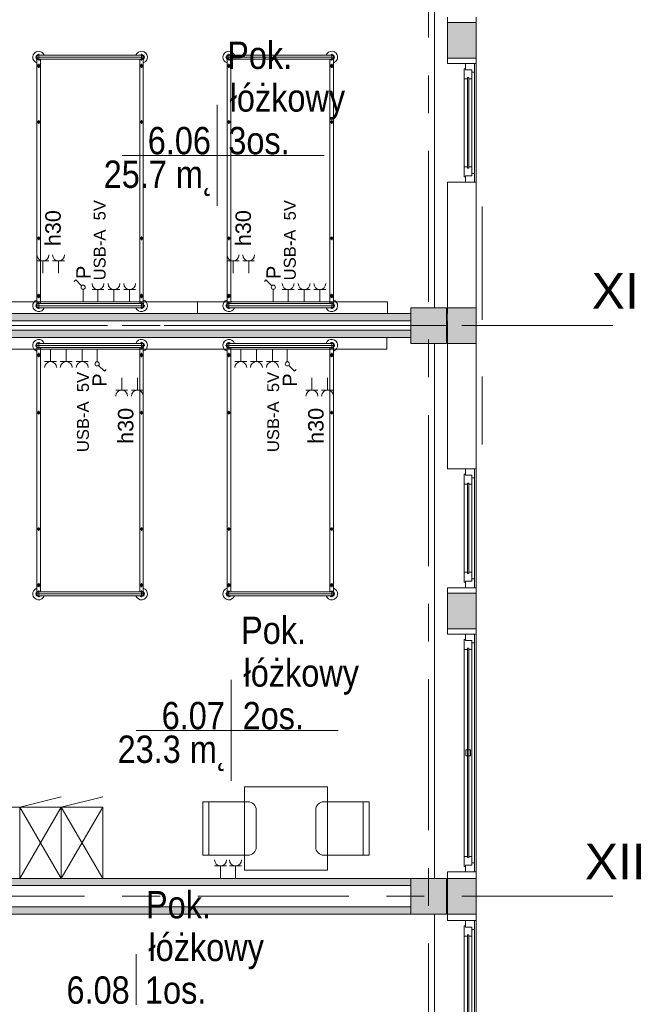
# Model space of a CAD drawing. Header units: centimetres. Extents: x -2424 to 1783, y 5 to 2907.
# Tile 91 of 94: x 843 to 1362, y 1277 to 2106. Entities that reach past the tile are written whole.
import ezdxf

# ---------------------------------------------------------------- set-up
doc = ezdxf.new("R2010")
doc.units = ezdxf.units.CM
doc.linetypes.add('Długa kreska', pattern=[142.875, 95.25, -47.625])
doc.linetypes.add('Oś', pattern=[222.25, 127, -31.75, 31.75, -31.75])
for name, color, linetype, lineweight in [('A-ANNO-NOTE', 131, 'Continuous', 9), ('A-AREA-IDEN', 2, 'Continuous', 13), ('A-DETL', 90, 'Continuous', 9), ('A-GLAZ', 151, 'Continuous', 13), ('A-WALL', 113, 'Continuous', 13), ('E-ELEC-EQPM', 71, 'Continuous', 9), ('I-FURN', 30, 'Continuous', 9), ('Q-SPCQ', 91, 'Continuous', 9), ('S-COLS', 52, 'Continuous', 13), ('S-GRID', 1, 'Continuous', 13), ('S-GRID-IDEN', 1, 'Continuous', 13)]:
    doc.layers.add(name, color=color, linetype=linetype, lineweight=lineweight)
doc.layers.add('A-WALL-PATT', color=111, linetype='Continuous', lineweight=13, plot=False)
doc.styles.add('Arial_10', font='arial.ttf', dxfattribs={"width": 0.85, "height": 23})
doc.styles.add('Arial_4', font='arial.ttf', dxfattribs={"height": 10})
doc.styles.add('Arial_5', font='arial.ttf', dxfattribs={"height": 12})
doc.styles.add('Arial_6', font='arial.ttf', dxfattribs={"height": 13})
doc.styles.add('Arial_7', font='arial.ttf', dxfattribs={"height": 30})

msp = doc.modelspace()

# ---------------------------------------------------------------- hatches: boundary and pattern name
at = {"layer": 'S-COLS', "lineweight": 9}
for points in [[(1202.38, 1833.33), (1202.38, 1863.33), (1172.38, 1863.33), (1172.38, 1833.33)], [(1202.38, 1353.33), (1202.38, 1383.33), (1172.38, 1383.33), (1172.38, 1353.33)]]:
    msp.add_hatch(color=251, dxfattribs=at).paths.add_polyline_path(points, flags=0)

# ---------------------------------------------------------------- linework, layer by layer
at = {"layer": 'A-AREA-IDEN', "color": 251, "lineweight": 9}
for p, q in [((1009.64, 2033.98), (1009.64, 1991.48)), ((1019.39, 1991.48), (929.64, 1991.48)), ((929.64, 1991.48), (1099.64, 1991.48)), ((1009.64, 1991.48), (1009.64, 1948.98)), ((1021.33, 1550.34), (1021.33, 1507.84)), ((1031.09, 1507.84), (941.33, 1507.84)), ((941.33, 1507.84), (1111.33, 1507.84)), ((1021.33, 1507.84), (1021.33, 1465.34)), ((941.33, 1319.49), (941.33, 1276.99))]:
    msp.add_line(p, q, dxfattribs=at)
at = {"layer": 'A-DETL', "color": 251, "linetype": 'Długa kreska', "lineweight": 9}
for p, q in [((1232.38, 1948.33), (1232.38, 1748.33)), ((536.38, 1848.33), (1232.38, 1848.33))]:
    msp.add_line(p, q, dxfattribs=at)
at = {"layer": 'A-GLAZ', "color": 251, "lineweight": 9}
for p, q in [((1217.38, 2064.33), (1218.38, 2064.33)), ((1217.38, 2055.83), (1217.38, 2064.33)), ((1218.38, 2068.83), (1225.88, 2068.83)), ((1218.38, 2063.33), (1218.38, 2068.83)), ((1218.38, 2064.33), (1218.38, 2063.33)), ((1218.38, 2063.33), (1223.88, 2063.33)), ((1223.88, 2063.33), (1218.38, 2063.33)), ((1223.88, 2063.33), (1223.88, 2055.83)), ((1223.88, 2061.33), (1223.88, 2063.33)), ((1225.88, 2068.83), (1225.88, 2061.33)), ((1225.88, 1968.83), (1225.88, 2068.83)), ((1220.13, 2055.83), (1217.38, 2055.83)), ((1217.38, 2055.83), (1217.38, 1981.83)), ((1220.13, 2056.83), (1221.13, 2056.83)), ((1220.13, 1980.83), (1220.13, 2056.83)), ((1220.13, 2056.83), (1220.13, 2055.83)), ((1221.13, 2056.83), (1220.13, 2056.83)), ((1221.13, 2056.83), (1221.13, 1980.83)), ((1221.13, 2055.83), (1221.13, 2056.83)), ((1223.88, 2055.83), (1221.13, 2055.83)), ((1225.88, 2061.33), (1223.88, 2061.33)), ((1223.88, 2055.83), (1223.88, 1981.83)), ((1225.88, 2061.33), (1225.88, 1976.33)), ((1217.38, 1973.33), (1217.38, 1981.83)), ((1217.38, 1981.83), (1220.13, 1981.83)), ((1220.13, 1981.83), (1220.13, 1980.83)), ((1221.13, 1980.83), (1220.13, 1980.83)), ((1220.13, 1980.83), (1221.13, 1980.83)), ((1221.13, 1981.83), (1223.88, 1981.83)), ((1221.13, 1980.83), (1221.13, 1981.83)), ((1223.88, 1981.83), (1223.88, 1974.33)), ((1218.38, 1973.33), (1217.38, 1973.33)), ((1218.38, 1974.33), (1218.38, 1973.33)), ((1223.88, 1974.33), (1218.38, 1974.33)), ((1218.38, 1968.83), (1218.38, 1974.33)), ((1218.38, 1974.33), (1223.88, 1974.33)), ((1223.88, 1976.33), (1225.88, 1976.33)), ((1223.88, 1974.33), (1223.88, 1976.33)), ((1225.88, 1976.33), (1225.88, 1968.83)), ((1225.88, 1968.83), (1218.38, 1968.83)), ((1217.38, 1723.33), (1218.38, 1723.33)), ((1217.38, 1714.83), (1217.38, 1723.33)), ((1218.38, 1727.83), (1225.88, 1727.83)), ((1218.38, 1722.33), (1218.38, 1727.83)), ((1218.38, 1723.33), (1218.38, 1722.33)), ((1225.88, 1727.83), (1225.88, 1720.33)), ((1225.88, 1627.83), (1225.88, 1727.83)), ((1220.13, 1714.83), (1217.38, 1714.83)), ((1217.38, 1714.83), (1217.38, 1640.83)), ((1218.38, 1722.33), (1223.88, 1722.33)), ((1223.88, 1722.33), (1218.38, 1722.33)), ((1220.13, 1715.83), (1221.13, 1715.83)), ((1220.13, 1639.83), (1220.13, 1715.83)), ((1220.13, 1715.83), (1220.13, 1714.83)), ((1221.13, 1715.83), (1220.13, 1715.83)), ((1221.13, 1715.83), (1221.13, 1639.83)), ((1221.13, 1714.83), (1221.13, 1715.83)), ((1223.88, 1714.83), (1221.13, 1714.83)), ((1223.88, 1722.33), (1223.88, 1714.83)), ((1223.88, 1720.33), (1223.88, 1722.33)), ((1225.88, 1720.33), (1223.88, 1720.33)), ((1223.88, 1714.83), (1223.88, 1640.83)), ((1225.88, 1720.33), (1225.88, 1635.33)), ((1217.38, 1632.33), (1217.38, 1640.83)), ((1217.38, 1640.83), (1220.13, 1640.83)), ((1220.13, 1640.83), (1220.13, 1639.83)), ((1221.13, 1639.83), (1220.13, 1639.83)), ((1220.13, 1639.83), (1221.13, 1639.83)), ((1221.13, 1640.83), (1223.88, 1640.83)), ((1221.13, 1639.83), (1221.13, 1640.83)), ((1223.88, 1640.83), (1223.88, 1633.33)), ((1218.38, 1632.33), (1217.38, 1632.33)), ((1218.38, 1633.33), (1218.38, 1632.33)), ((1223.88, 1633.33), (1218.38, 1633.33)), ((1218.38, 1627.83), (1218.38, 1633.33)), ((1218.38, 1633.33), (1223.88, 1633.33)), ((1223.88, 1635.33), (1225.88, 1635.33)), ((1223.88, 1633.33), (1223.88, 1635.33)), ((1225.88, 1635.33), (1225.88, 1627.83)), ((1225.88, 1627.83), (1218.38, 1627.83)), ((1218.38, 1584.33), (1217.38, 1584.33)), ((1217.38, 1584.33), (1217.38, 1575.83)), ((1225.88, 1588.83), (1218.38, 1588.83)), ((1218.38, 1588.83), (1218.38, 1583.33)), ((1218.38, 1583.33), (1218.38, 1584.33)), ((1223.88, 1583.33), (1218.38, 1583.33)), ((1218.38, 1583.33), (1223.88, 1583.33)), ((1223.88, 1575.83), (1223.88, 1583.33)), ((1223.88, 1583.33), (1223.88, 1581.33)), ((1225.88, 1581.33), (1225.88, 1588.83)), ((1225.88, 1588.83), (1225.88, 1388.83)), ((1217.38, 1575.83), (1220.13, 1575.83)), ((1217.38, 1401.83), (1217.38, 1575.83)), ((1220.13, 1576.83), (1220.13, 1400.83)), ((1221.13, 1576.83), (1220.13, 1576.83)), ((1220.13, 1575.83), (1220.13, 1576.83)), ((1220.13, 1576.83), (1221.13, 1576.83)), ((1221.13, 1400.83), (1221.13, 1576.83)), ((1221.13, 1576.83), (1221.13, 1575.83)), ((1221.13, 1575.83), (1223.88, 1575.83)), ((1223.88, 1581.33), (1225.88, 1581.33)), ((1223.88, 1401.83), (1223.88, 1575.83)), ((1225.88, 1396.33), (1225.88, 1581.33)), ((1218.63, 1491.33), (1218.63, 1486.33)), ((1222.63, 1491.33), (1218.63, 1491.33)), ((1222.63, 1486.33), (1222.63, 1491.33)), ((1218.63, 1486.33), (1222.63, 1486.33)), ((1220.13, 1401.83), (1217.38, 1401.83)), ((1217.38, 1401.83), (1217.38, 1393.33)), ((1220.13, 1400.83), (1220.13, 1401.83)), ((1220.13, 1400.83), (1221.13, 1400.83)), ((1221.13, 1400.83), (1220.13, 1400.83)), ((1223.88, 1401.83), (1221.13, 1401.83)), ((1221.13, 1401.83), (1221.13, 1400.83)), ((1223.88, 1394.33), (1223.88, 1401.83)), ((1217.38, 1393.33), (1218.38, 1393.33)), ((1218.38, 1393.33), (1218.38, 1394.33)), ((1218.38, 1394.33), (1223.88, 1394.33)), ((1223.88, 1394.33), (1218.38, 1394.33)), ((1218.38, 1394.33), (1218.38, 1388.83)), ((1225.88, 1396.33), (1223.88, 1396.33)), ((1223.88, 1396.33), (1223.88, 1394.33)), ((1225.88, 1388.83), (1225.88, 1396.33)), ((1218.38, 1388.83), (1225.88, 1388.83)), ((1218.38, 1343.33), (1217.38, 1343.33)), ((1217.38, 1343.33), (1217.38, 1334.83)), ((1225.88, 1347.83), (1218.38, 1347.83)), ((1218.38, 1347.83), (1218.38, 1342.33)), ((1218.38, 1342.33), (1218.38, 1343.33)), ((1223.88, 1342.33), (1218.38, 1342.33)), ((1218.38, 1342.33), (1223.88, 1342.33)), ((1223.88, 1334.83), (1223.88, 1342.33)), ((1223.88, 1342.33), (1223.88, 1340.33)), ((1225.88, 1340.33), (1225.88, 1347.83)), ((1225.88, 1347.83), (1225.88, 1147.83)), ((1217.38, 1334.83), (1220.13, 1334.83)), ((1217.38, 1160.83), (1217.38, 1334.83)), ((1220.13, 1335.83), (1220.13, 1159.83)), ((1221.13, 1335.83), (1220.13, 1335.83)), ((1220.13, 1334.83), (1220.13, 1335.83)), ((1220.13, 1335.83), (1221.13, 1335.83)), ((1221.13, 1159.83), (1221.13, 1335.83)), ((1221.13, 1335.83), (1221.13, 1334.83)), ((1221.13, 1334.83), (1223.88, 1334.83)), ((1223.88, 1340.33), (1225.88, 1340.33)), ((1223.88, 1160.83), (1223.88, 1334.83)), ((1225.88, 1155.33), (1225.88, 1340.33))]:
    msp.add_line(p, q, dxfattribs=at)
at = {"layer": 'A-WALL', "color": 251, "lineweight": 9}
for p, q in [((1192.38, 1863.33), (1192.38, 2313.33)), ((1203.38, 2107.83), (1203.38, 2103.33)), ((1227.38, 2103.33), (1227.38, 2107.83)), ((1203.38, 2103.33), (1203.38, 2073.33)), ((1227.38, 2103.33), (1203.38, 2103.33)), ((1227.38, 2073.33), (1227.38, 2103.33)), ((1203.38, 2073.33), (1227.38, 2073.33)), ((1203.38, 2073.33), (1203.38, 2068.83)), ((1227.38, 2068.83), (1227.38, 2073.33)), ((1203.38, 2068.83), (1218.38, 2068.83)), ((1225.88, 2068.83), (1227.38, 2068.83)), ((1227.38, 2068.83), (1227.38, 1968.83)), ((1218.38, 1968.83), (1203.38, 1968.83)), ((1203.38, 1968.83), (1203.38, 1863.33)), ((1227.38, 1968.83), (1225.88, 1968.83)), ((1227.38, 1863.33), (1227.38, 1968.83)), ((1172.38, 1858.33), (602.38, 1858.33)), ((1203.38, 1858.33), (1202.38, 1858.33)), ((1203.38, 1863.33), (1203.38, 1858.33)), ((1227.38, 1863.33), (1203.38, 1863.33)), ((1227.38, 1833.33), (1227.38, 1863.33)), ((602.38, 1852.33), (1172.38, 1852.33)), ((1202.38, 1852.33), (1203.38, 1852.33)), ((1203.38, 1852.33), (1203.38, 1833.33)), ((1172.38, 1844.33), (602.38, 1844.33)), ((602.38, 1838.33), (1172.38, 1838.33)), ((1192.38, 1383.33), (1192.38, 1833.33)), ((1203.38, 1833.33), (1227.38, 1833.33)), ((1203.38, 1833.33), (1203.38, 1727.83)), ((1227.38, 1727.83), (1227.38, 1833.33)), ((1203.38, 1727.83), (1218.38, 1727.83)), ((1225.88, 1727.83), (1227.38, 1727.83)), ((1227.38, 1727.83), (1227.38, 1627.83)), ((1218.38, 1627.83), (1203.38, 1627.83)), ((1203.38, 1627.83), (1203.38, 1623.33)), ((1203.38, 1623.33), (1203.38, 1593.33)), ((1227.38, 1623.33), (1203.38, 1623.33)), ((1227.38, 1627.83), (1225.88, 1627.83)), ((1227.38, 1623.33), (1227.38, 1627.83)), ((1227.38, 1593.33), (1227.38, 1623.33)), ((1203.38, 1593.33), (1227.38, 1593.33)), ((1203.38, 1593.33), (1203.38, 1588.83)), ((1227.38, 1588.83), (1227.38, 1593.33)), ((1203.38, 1588.83), (1218.38, 1588.83)), ((1225.88, 1588.83), (1227.38, 1588.83)), ((1227.38, 1588.83), (1227.38, 1388.83)), ((1172.38, 1383.33), (763.38, 1383.33)), ((1218.38, 1388.83), (1203.38, 1388.83)), ((1203.38, 1388.83), (1203.38, 1383.33)), ((1203.38, 1383.33), (1203.38, 1353.33)), ((1227.38, 1383.33), (1203.38, 1383.33)), ((1227.38, 1388.83), (1225.88, 1388.83)), ((1227.38, 1383.33), (1227.38, 1388.83)), ((1227.38, 1353.33), (1227.38, 1383.33)), ((775.38, 1377.33), (1172.38, 1377.33)), ((1172.38, 1359.33), (775.38, 1359.33)), ((763.38, 1353.33), (1172.38, 1353.33)), ((1192.38, 1015.83), (1192.38, 1353.33)), ((1203.38, 1353.33), (1227.38, 1353.33)), ((1203.38, 1353.33), (1203.38, 1347.83)), ((1227.38, 1347.83), (1227.38, 1353.33)), ((1203.38, 1347.83), (1218.38, 1347.83)), ((1225.88, 1347.83), (1227.38, 1347.83)), ((1227.38, 1347.83), (1227.38, 1147.83))]:
    msp.add_line(p, q, dxfattribs=at)
at = {"layer": 'A-WALL-PATT', "color": 251, "linetype": 'Continuous', "lineweight": 9, "extrusion": (0, 0, -1)}
for points in [[(-1203.38, 2073.33), (-1227.38, 2103.33), (-1203.38, 2103.33)], [(-1227.38, 2103.33), (-1203.38, 2073.33), (-1227.38, 2073.33)], [(-1100.36, 1852.33), (-602.38, 1858.33), (-602.38, 1852.33)], [(-602.38, 1858.33), (-1100.36, 1852.33), (-1172.38, 1858.33)], [(-1172.38, 1858.33), (-1100.36, 1852.33), (-1172.38, 1852.33)], [(-1202.38, 1852.33), (-1203.38, 1858.33), (-1202.38, 1858.33)], [(-1203.38, 1858.33), (-1202.38, 1852.33), (-1203.38, 1852.33)], [(-1203.38, 1833.33), (-1227.38, 1863.33), (-1203.38, 1863.33)], [(-1227.38, 1863.33), (-1203.38, 1833.33), (-1227.38, 1833.33)], [(-602.38, 1838.33), (-1172.38, 1844.33), (-602.38, 1844.33)], [(-1172.38, 1844.33), (-602.38, 1838.33), (-1100.36, 1838.33)], [(-1172.38, 1844.33), (-1100.36, 1838.33), (-1172.38, 1838.33)], [(-1203.38, 1593.33), (-1227.38, 1623.33), (-1203.38, 1623.33)], [(-1227.38, 1623.33), (-1203.38, 1593.33), (-1227.38, 1593.33)], [(-1100.36, 1377.33), (-775.38, 1383.33), (-775.38, 1377.33)], [(-775.38, 1383.33), (-1100.36, 1377.33), (-1172.38, 1383.33)], [(-1172.38, 1383.33), (-1100.36, 1377.33), (-1172.38, 1377.33)], [(-1203.38, 1358.16), (-1227.38, 1353.33), (-1227.38, 1383.33)], [(-1227.38, 1383.33), (-1203.38, 1383.33), (-1203.38, 1358.16)], [(-1100.36, 1353.33), (-775.38, 1359.33), (-775.38, 1353.33)], [(-775.38, 1359.33), (-1100.36, 1353.33), (-1172.38, 1359.33)], [(-1172.38, 1359.33), (-1100.36, 1353.33), (-1172.38, 1353.33)], [(-1227.38, 1353.33), (-1203.38, 1358.16), (-1203.38, 1353.33)]]:
    msp.add_solid(points, dxfattribs=at)
at = {"layer": 'E-ELEC-EQPM', "color": 251, "lineweight": 9}
for p, q in [((1017.46, 1393.83), (1007.3, 1393.83)), ((1012.38, 1393.83), (1012.38, 1383.33)), ((1029.96, 1393.83), (1019.8, 1393.83)), ((1024.88, 1393.83), (1024.88, 1383.33))]:
    msp.add_line(p, q, dxfattribs=at)
for centre in [(1012.38, 1398.91), (1024.88, 1398.91)]:
    msp.add_arc(centre, 5.08, 180, 0, dxfattribs=at)
at = {"layer": 'I-FURN', "color": 251, "lineweight": 9}
for p, q in [((856.65, 2074.03), (948.6, 2074.03)), ((857.88, 1866.67), (857.88, 2072.38)), ((859.38, 2071.3), (859.38, 2076.75)), ((945.88, 2075.73), (859.38, 2075.73)), ((945.88, 2072.33), (859.38, 2072.33)), ((860.88, 2072.38), (860.88, 1866.73)), ((944.38, 2072.33), (944.38, 1866.67)), ((945.88, 2071.3), (945.88, 2076.75)), ((947.38, 1866.67), (947.38, 2072.38)), ((1016.65, 2074.03), (1108.6, 2074.03)), ((1017.88, 1866.67), (1017.88, 2072.38)), ((1019.38, 2071.3), (1019.38, 2076.75)), ((1105.88, 2075.73), (1019.38, 2075.73)), ((1105.88, 2072.33), (1019.38, 2072.33)), ((1020.88, 2072.38), (1020.88, 1866.73)), ((1104.38, 2072.33), (1104.38, 1866.67)), ((1105.88, 2071.3), (1105.88, 2076.75)), ((1107.38, 1866.67), (1107.38, 2072.38)), ((857.63, 2066.7), (861.13, 2066.7)), ((859.38, 2064.95), (859.38, 2068.45)), ((947.63, 2066.7), (944.13, 2066.7)), ((945.88, 2064.95), (945.88, 2068.45)), ((1017.63, 2066.7), (1021.13, 2066.7)), ((1019.38, 2064.95), (1019.38, 2068.45)), ((1107.63, 2066.7), (1104.13, 2066.7)), ((1105.88, 2064.95), (1105.88, 2068.45)), ((859.38, 2018.08), (859.38, 2021.08)), ((945.88, 2018.08), (945.88, 2021.08)), ((1019.38, 2018.08), (1019.38, 2021.08)), ((1105.88, 2018.08), (1105.88, 2021.08)), ((857.88, 2019.58), (860.88, 2019.58)), ((947.38, 2019.58), (944.38, 2019.58)), ((1017.88, 2019.58), (1020.88, 2019.58)), ((1107.38, 2019.58), (1104.38, 2019.58)), ((857.88, 1921.58), (860.88, 1921.58)), ((859.38, 1920.08), (859.38, 1923.08)), ((947.38, 1921.58), (944.38, 1921.58)), ((945.88, 1920.08), (945.88, 1923.08)), ((1017.88, 1921.58), (1020.88, 1921.58)), ((1019.38, 1920.08), (1019.38, 1923.08)), ((1107.38, 1921.58), (1104.38, 1921.58)), ((1105.88, 1920.08), (1105.88, 1923.08)), ((857.63, 1873.17), (861.13, 1873.17)), ((859.38, 1874.92), (859.38, 1871.42)), ((947.63, 1873.17), (944.13, 1873.17)), ((945.88, 1874.92), (945.88, 1871.42)), ((1017.63, 1873.17), (1021.13, 1873.17)), ((1019.38, 1874.92), (1019.38, 1871.42)), ((1107.63, 1873.17), (1104.13, 1873.17)), ((1105.88, 1874.92), (1105.88, 1871.42)), ((948.6, 1865.03), (856.65, 1865.03)), ((859.38, 1867.75), (859.38, 1862.3)), ((945.88, 1866.73), (859.38, 1866.73)), ((945.88, 1867.75), (945.88, 1862.3)), ((1108.6, 1865.03), (1016.65, 1865.03)), ((1019.38, 1867.75), (1019.38, 1862.3)), ((1105.88, 1866.73), (1019.38, 1866.73)), ((1105.88, 1867.75), (1105.88, 1862.3)), ((945.88, 1863.33), (859.38, 1863.33)), ((1105.88, 1863.33), (1019.38, 1863.33)), ((948.6, 1831.63), (856.65, 1831.63)), ((859.38, 1828.9), (859.38, 1834.35)), ((945.88, 1833.33), (859.38, 1833.33)), ((945.88, 1828.9), (945.88, 1834.35)), ((1108.6, 1831.63), (1016.65, 1831.63)), ((1019.38, 1828.9), (1019.38, 1834.35)), ((1105.88, 1833.33), (1019.38, 1833.33)), ((1105.88, 1828.9), (1105.88, 1834.35)), ((857.63, 1823.48), (861.13, 1823.48)), ((857.88, 1829.98), (857.88, 1624.27)), ((945.88, 1829.93), (859.38, 1829.93)), ((859.38, 1821.73), (859.38, 1825.23)), ((860.88, 1624.27), (860.88, 1829.93)), ((947.63, 1823.48), (944.13, 1823.48)), ((944.38, 1624.33), (944.38, 1829.98)), ((945.88, 1821.73), (945.88, 1825.23)), ((947.38, 1829.98), (947.38, 1624.27)), ((1017.63, 1823.48), (1021.13, 1823.48)), ((1017.88, 1829.98), (1017.88, 1624.27)), ((1105.88, 1829.93), (1019.38, 1829.93)), ((1019.38, 1821.73), (1019.38, 1825.23)), ((1020.88, 1624.27), (1020.88, 1829.93)), ((1107.63, 1823.48), (1104.13, 1823.48)), ((1104.38, 1624.33), (1104.38, 1829.98)), ((1105.88, 1821.73), (1105.88, 1825.23)), ((1107.38, 1829.98), (1107.38, 1624.27)), ((857.88, 1775.07), (860.88, 1775.07)), ((859.38, 1776.57), (859.38, 1773.57)), ((947.38, 1775.07), (944.38, 1775.07)), ((945.88, 1776.57), (945.88, 1773.57)), ((1017.88, 1775.07), (1020.88, 1775.07)), ((1019.38, 1776.57), (1019.38, 1773.57)), ((1107.38, 1775.07), (1104.38, 1775.07)), ((1105.88, 1776.57), (1105.88, 1773.57)), ((857.88, 1677.07), (860.88, 1677.07)), ((859.38, 1678.57), (859.38, 1675.57)), ((947.38, 1677.07), (944.38, 1677.07)), ((945.88, 1678.57), (945.88, 1675.57)), ((1017.88, 1677.07), (1020.88, 1677.07)), ((1019.38, 1678.57), (1019.38, 1675.57)), ((1107.38, 1677.07), (1104.38, 1677.07)), ((1105.88, 1678.57), (1105.88, 1675.57)), ((859.38, 1631.7), (859.38, 1628.2)), ((945.88, 1631.7), (945.88, 1628.2)), ((1019.38, 1631.7), (1019.38, 1628.2)), ((1105.88, 1631.7), (1105.88, 1628.2)), ((857.63, 1629.95), (861.13, 1629.95)), ((859.38, 1625.35), (859.38, 1619.9)), ((945.88, 1624.33), (859.38, 1624.33)), ((947.63, 1629.95), (944.13, 1629.95)), ((945.88, 1625.35), (945.88, 1619.9)), ((1017.63, 1629.95), (1021.13, 1629.95)), ((1019.38, 1625.35), (1019.38, 1619.9)), ((1105.88, 1624.33), (1019.38, 1624.33)), ((1107.63, 1629.95), (1104.13, 1629.95)), ((1105.88, 1625.35), (1105.88, 1619.9)), ((856.65, 1622.63), (948.6, 1622.63)), ((945.88, 1620.93), (859.38, 1620.93)), ((1016.65, 1622.63), (1108.6, 1622.63)), ((1105.88, 1620.93), (1019.38, 1620.93)), ((1032.38, 1460.22), (1102.38, 1460.22)), ((1032.38, 1390.22), (1032.38, 1460.22)), ((1102.38, 1460.22), (1102.38, 1390.22)), ((843.38, 1443.33), (878.38, 1451.96)), ((878.38, 1443.33), (913.38, 1451.96)), ((763.38, 1443.33), (843.38, 1443.33)), ((878.38, 1383.33), (843.38, 1443.33)), ((878.38, 1443.33), (843.38, 1383.33)), ((843.38, 1443.33), (878.38, 1443.33)), ((843.38, 1383.33), (843.38, 1443.33)), ((843.38, 1443.33), (843.38, 1383.33)), ((913.38, 1383.33), (878.38, 1443.33)), ((913.38, 1443.33), (878.38, 1383.33)), ((878.38, 1443.33), (913.38, 1443.33)), ((878.38, 1383.33), (878.38, 1443.33)), ((878.38, 1443.33), (878.38, 1383.33)), ((913.38, 1443.33), (913.38, 1383.33)), ((997.38, 1447.72), (1035.38, 1447.72)), ((997.38, 1402.72), (997.38, 1447.72)), ((1002.38, 1402.72), (1002.38, 1447.72)), ((1137.38, 1447.72), (1099.38, 1447.72)), ((1132.38, 1402.72), (1132.38, 1447.72)), ((1137.38, 1402.72), (1137.38, 1447.72)), ((1042.38, 1440.72), (1042.38, 1409.72)), ((1092.38, 1440.72), (1092.38, 1409.72)), ((1035.38, 1402.72), (997.38, 1402.72)), ((1099.38, 1402.72), (1137.38, 1402.72)), ((1102.38, 1390.22), (1032.38, 1390.22))]:
    msp.add_line(p, q, dxfattribs=at)
for centre, radius in [((859.38, 2066.7), 1.25), ((859.38, 2066.7), 0.8), ((945.88, 2066.7), 1.25), ((945.88, 2066.7), 0.8), ((1019.38, 2066.7), 1.25), ((1019.38, 2066.7), 0.8), ((1105.88, 2066.7), 1.25), ((1105.88, 2066.7), 0.8), ((859.38, 2019.58), 1), ((945.88, 2019.58), 1), ((1019.38, 2019.58), 1), ((1105.88, 2019.58), 1), ((859.38, 1921.58), 1), ((945.88, 1921.58), 1), ((1019.38, 1921.58), 1), ((1105.88, 1921.58), 1), ((859.38, 1873.17), 1.25), ((859.38, 1873.17), 0.8), ((945.88, 1873.17), 1.25), ((945.88, 1873.17), 0.8), ((1019.38, 1873.17), 1.25), ((1019.38, 1873.17), 0.8), ((1105.88, 1873.17), 1.25), ((1105.88, 1873.17), 0.8), ((859.38, 1823.48), 1.25), ((859.38, 1823.48), 0.8), ((945.88, 1823.48), 1.25), ((945.88, 1823.48), 0.8), ((1019.38, 1823.48), 1.25), ((1019.38, 1823.48), 0.8), ((1105.88, 1823.48), 1.25), ((1105.88, 1823.48), 0.8), ((859.38, 1775.07), 1), ((945.88, 1775.07), 1), ((1019.38, 1775.07), 1), ((1105.88, 1775.07), 1), ((859.38, 1677.07), 1), ((945.88, 1677.07), 1), ((1019.38, 1677.07), 1), ((1105.88, 1677.07), 1), ((859.38, 1629.95), 1.25), ((859.38, 1629.95), 0.8), ((945.88, 1629.95), 1.25), ((945.88, 1629.95), 0.8), ((1019.38, 1629.95), 1.25), ((1019.38, 1629.95), 0.8), ((1105.88, 1629.95), 1.25), ((1105.88, 1629.95), 0.8)]:
    msp.add_circle(centre, radius, dxfattribs=at)
for centre, radius, start, end in [((859.38, 2074.03), 5, 19.87687, 252.5424), ((945.88, 2074.03), 5, 287.4576, 160.12313), ((1019.38, 2074.03), 5, 19.87687, 252.5424), ((1105.88, 2074.03), 5, 287.4576, 160.12313), ((859.38, 2074.03), 2.23, 49.8221, 310.1779), ((859.38, 2074.03), 1.93, 62.02067, 297.97933), ((859.38, 2074.03), 1.7, 90, 270), ((945.88, 2074.03), 2.23, 229.8221, 130.1779), ((945.88, 2074.03), 1.93, 242.02067, 117.97933), ((945.88, 2074.03), 1.7, 270, 90), ((1019.38, 2074.03), 2.23, 49.8221, 310.1779), ((1019.38, 2074.03), 1.93, 62.02067, 297.97933), ((1019.38, 2074.03), 1.7, 90, 270), ((1105.88, 2074.03), 2.23, 229.8221, 130.1779), ((1105.88, 2074.03), 1.93, 242.02067, 117.97933), ((1105.88, 2074.03), 1.7, 270, 90), ((859.38, 1865.03), 5, 107.4576, 340.12313), ((859.38, 1865.03), 2.23, 49.8221, 310.1779), ((859.38, 1865.03), 1.93, 62.02067, 297.97933), ((859.38, 1865.03), 1.7, 90, 270), ((945.88, 1865.03), 5, 199.87687, 72.5424), ((945.88, 1865.03), 2.23, 229.8221, 132.38874), ((945.88, 1865.03), 1.93, 242.02067, 117.97933), ((945.88, 1865.03), 1.7, 270, 90), ((1019.38, 1865.03), 5, 107.4576, 340.12313), ((1019.38, 1865.03), 2.23, 49.8221, 310.1779), ((1019.38, 1865.03), 1.93, 62.02067, 297.97933), ((1019.38, 1865.03), 1.7, 90, 270), ((1105.88, 1865.03), 5, 199.87687, 72.5424), ((1105.88, 1865.03), 2.23, 229.8221, 132.38874), ((1105.88, 1865.03), 1.93, 242.02067, 117.97933), ((1105.88, 1865.03), 1.7, 270, 90), ((859.38, 1831.63), 5, 19.87687, 252.5424), ((859.38, 1831.63), 2.23, 49.8221, 310.1779), ((859.38, 1831.63), 1.93, 62.02067, 297.97933), ((859.38, 1831.63), 1.7, 90, 270), ((945.88, 1831.63), 5, 287.4576, 160.12313), ((945.88, 1831.63), 2.23, 227.61126, 130.1779), ((945.88, 1831.63), 1.93, 242.02067, 117.97933), ((945.88, 1831.63), 1.7, 270, 90), ((1019.38, 1831.63), 5, 19.87687, 252.5424), ((1019.38, 1831.63), 2.23, 49.8221, 310.1779), ((1019.38, 1831.63), 1.93, 62.02067, 297.97933), ((1019.38, 1831.63), 1.7, 90, 270), ((1105.88, 1831.63), 5, 287.4576, 160.12313), ((1105.88, 1831.63), 2.23, 227.61126, 130.1779), ((1105.88, 1831.63), 1.93, 242.02067, 117.97933), ((1105.88, 1831.63), 1.7, 270, 90), ((859.38, 1622.63), 5, 107.4576, 340.12313), ((859.38, 1622.63), 2.23, 49.8221, 310.1779), ((859.38, 1622.63), 1.93, 62.02067, 297.97933), ((859.38, 1622.63), 1.7, 90, 270), ((945.88, 1622.63), 5, 199.87687, 72.5424), ((945.88, 1622.63), 2.23, 229.8221, 130.1779), ((945.88, 1622.63), 1.93, 242.02067, 117.97933), ((945.88, 1622.63), 1.7, 270, 90), ((1019.38, 1622.63), 5, 107.4576, 340.12313), ((1019.38, 1622.63), 2.23, 49.8221, 310.1779), ((1019.38, 1622.63), 1.93, 62.02067, 297.97933), ((1019.38, 1622.63), 1.7, 90, 270), ((1105.88, 1622.63), 5, 199.87687, 72.5424), ((1105.88, 1622.63), 2.23, 229.8221, 130.1779), ((1105.88, 1622.63), 1.93, 242.02067, 117.97933), ((1105.88, 1622.63), 1.7, 270, 90), ((1035.38, 1440.72), 7, 0, 90), ((1099.38, 1440.72), 7, 90, 180), ((1035.38, 1409.72), 7, 270, 0), ((1099.38, 1409.72), 7, 180, 270)]:
    msp.add_arc(centre, radius, start, end, dxfattribs=at)
at = {"layer": 'Q-SPCQ', "color": 251, "lineweight": 9}
for p, q in [((857.88, 1902.66), (867.88, 1902.66)), ((857.88, 1902.66), (867.88, 1902.66)), ((862.88, 1902.66), (862.88, 1892.33)), ((862.88, 1902.66), (862.88, 1892.33)), ((871.05, 1902.66), (881.05, 1902.66)), ((871.05, 1902.66), (881.05, 1902.66)), ((876.05, 1902.66), (876.05, 1892.33)), ((876.05, 1902.66), (876.05, 1892.33)), ((1017.88, 1902.66), (1027.88, 1902.66)), ((1022.88, 1902.66), (1022.88, 1892.33)), ((1031.05, 1902.66), (1041.05, 1902.66)), ((1036.05, 1902.66), (1036.05, 1892.33)), ((890.55, 1886.75), (889.24, 1885.44)), ((890.55, 1886.75), (889.24, 1885.44)), ((895.5, 1881.81), (890.55, 1886.75)), ((895.5, 1881.81), (890.55, 1886.75)), ((1050.55, 1886.75), (1049.24, 1885.44)), ((1055.5, 1881.81), (1050.55, 1886.75)), ((896.74, 1868.33), (896.74, 1878.83)), ((896.74, 1868.33), (896.74, 1878.83)), ((904.24, 1878.66), (914.24, 1878.66)), ((904.24, 1878.66), (914.24, 1878.66)), ((909.24, 1878.66), (909.24, 1868.33)), ((909.24, 1878.66), (909.24, 1868.33)), ((917.71, 1878.66), (927.71, 1878.66)), ((917.71, 1878.66), (927.71, 1878.66)), ((922.71, 1878.66), (922.71, 1868.33)), ((922.71, 1878.66), (922.71, 1868.33)), ((930.88, 1878.66), (940.88, 1878.66)), ((930.88, 1878.66), (940.88, 1878.66)), ((935.88, 1878.66), (935.88, 1868.33)), ((935.88, 1878.66), (935.88, 1868.33)), ((1056.74, 1868.33), (1056.74, 1878.83)), ((1064.24, 1878.66), (1074.24, 1878.66)), ((1069.24, 1878.66), (1069.24, 1868.33)), ((1077.71, 1878.66), (1087.71, 1878.66)), ((1082.71, 1878.66), (1082.71, 1868.33)), ((1090.88, 1878.66), (1100.88, 1878.66)), ((1095.88, 1878.66), (1095.88, 1868.33)), ((652.88, 1868.33), (992.88, 1868.33)), ((812.88, 1868.33), (1152.88, 1868.33)), ((992.88, 1868.33), (992.88, 1858.33)), ((1152.88, 1868.33), (1152.88, 1858.33)), ((1152.38, 1838.33), (1152.38, 1828.33)), ((1152.38, 1828.33), (812.38, 1828.33)), ((869.38, 1817.99), (869.38, 1828.33)), ((882.55, 1817.99), (882.55, 1828.33)), ((896.01, 1817.99), (896.01, 1828.33)), ((908.52, 1828.33), (908.52, 1817.83)), ((1029.38, 1817.99), (1029.38, 1828.33)), ((1042.55, 1817.99), (1042.55, 1828.33)), ((1056.01, 1817.99), (1056.01, 1828.33)), ((1068.52, 1828.33), (1068.52, 1817.83)), ((874.38, 1817.99), (864.38, 1817.99)), ((887.55, 1817.99), (877.55, 1817.99)), ((901.01, 1817.99), (891.01, 1817.99)), ((909.75, 1814.84), (914.7, 1809.9)), ((1034.38, 1817.99), (1024.38, 1817.99)), ((1047.55, 1817.99), (1037.55, 1817.99)), ((1061.01, 1817.99), (1051.01, 1817.99)), ((1069.75, 1814.84), (1074.7, 1809.9)), ((914.7, 1809.9), (916.01, 1811.21)), ((1074.7, 1809.9), (1076.01, 1811.21)), ((929.21, 1793.99), (929.21, 1804.33)), ((942.38, 1793.99), (942.38, 1804.33)), ((1089.21, 1793.99), (1089.21, 1804.33)), ((1102.38, 1793.99), (1102.38, 1804.33)), ((934.21, 1793.99), (924.21, 1793.99)), ((947.38, 1793.99), (937.38, 1793.99)), ((1094.21, 1793.99), (1084.21, 1793.99)), ((1107.38, 1793.99), (1097.38, 1793.99))]:
    msp.add_line(p, q, dxfattribs=at)
for centre in [(896.74, 1880.57), (896.74, 1880.57), (1056.74, 1880.57), (908.52, 1816.08), (1068.52, 1816.08)]:
    msp.add_circle(centre, 1.75, dxfattribs=at)
for centre, start, end in [((862.88, 1907.66), 180, 0), ((862.88, 1907.66), 180, 0), ((876.05, 1907.66), 180, 0), ((876.05, 1907.66), 180, 0), ((1022.88, 1907.66), 180, 0), ((1036.05, 1907.66), 180, 0), ((909.24, 1883.66), 180, 0), ((909.24, 1883.66), 180, 0), ((922.71, 1883.66), 180, 0), ((922.71, 1883.66), 180, 0), ((935.88, 1883.66), 180, 0), ((935.88, 1883.66), 180, 0), ((1069.24, 1883.66), 180, 0), ((1082.71, 1883.66), 180, 0), ((1095.88, 1883.66), 180, 0), ((869.38, 1812.99), 0, 180), ((882.55, 1812.99), 0, 180), ((896.01, 1812.99), 0, 180), ((1029.38, 1812.99), 0, 180), ((1042.55, 1812.99), 0, 180), ((1056.01, 1812.99), 0, 180), ((929.21, 1788.99), 0, 180), ((942.38, 1788.99), 0, 180), ((1089.21, 1788.99), 0, 180), ((1102.38, 1788.99), 0, 180)]:
    msp.add_arc(centre, 5, start, end, dxfattribs=at)
at = {"layer": 'S-COLS', "color": 251, "lineweight": 9}
for p, q in [((1202.38, 1863.33), (1172.38, 1863.33)), ((1172.38, 1863.33), (1172.38, 1833.33)), ((1202.38, 1833.33), (1202.38, 1863.33)), ((1172.38, 1833.33), (1202.38, 1833.33)), ((1202.38, 1383.33), (1172.38, 1383.33)), ((1172.38, 1383.33), (1172.38, 1353.33)), ((1202.38, 1353.33), (1202.38, 1383.33)), ((1172.38, 1353.33), (1202.38, 1353.33))]:
    msp.add_line(p, q, dxfattribs=at)
at = {"layer": 'S-GRID', "color": 251, "linetype": 'Oś', "lineweight": 9}
for p, q in [((1187.38, 2884.27), (1187.38, 27.13)), ((1342.46, 1848.33), (-1368.76, 1848.33)), ((1342.46, 1368.33), (-1368.76, 1368.33))]:
    msp.add_line(p, q, dxfattribs=at)

# ---------------------------------------------------------------- texts
at = {"layer": 'A-ANNO-NOTE', "color": 251, "lineweight": 9}
for s, height, style, p in [('USB-A  5V', 10, 'Arial_4', (915.63, 1886.32)), ('USB-A  5V', 10, 'Arial_4', (915.63, 1886.32)), ('USB-A  5V', 10, 'Arial_4', (1075.63, 1886.32)), ('h30', 13, 'Arial_6', (877.91, 1915.08)), ('h30', 13, 'Arial_6', (877.91, 1915.08)), ('h30', 13, 'Arial_6', (1037.91, 1915.08)), ('P', 12, 'Arial_5', (902.98, 1887.45)), ('P', 12, 'Arial_5', (902.98, 1887.45)), ('P', 12, 'Arial_5', (1062.98, 1887.45)), ('P', 12, 'Arial_5', (916.63, 1796.87)), ('P', 12, 'Arial_5', (1076.63, 1796.87)), ('USB-A  5V', 10, 'Arial_4', (901.58, 1741.85)), ('USB-A  5V', 10, 'Arial_4', (1061.58, 1741.85)), ('h30', 13, 'Arial_6', (939.02, 1748.78)), ('h30', 13, 'Arial_6', (1099.02, 1748.78))]:
    msp.add_text(s, height=height, rotation=90, dxfattribs=dict(at, style=style)).set_placement(p)
at = {"layer": 'A-AREA-IDEN', "color": 251, "lineweight": 9, "style": 'Arial_10', "width": 0.85}
for s, p in [('Pok.', (1017.96, 2064.16)), ('łóżkowy', (1020.03, 2028.27)), ('6.06', (951.12, 1992.37)), ('3os.', (1018.91, 1992.37)), ('25.7 m˛', (914.05, 1964.09)), ('Pok.', (1029.65, 1580.52)), ('łóżkowy', (1031.72, 1544.62)), ('6.07', (962.83, 1508.73)), ('2os.', (1030.96, 1508.73)), ('23.3 m˛', (925.75, 1480.45)), ('Pok.', (949.65, 1349.67)), ('łóżkowy', (951.72, 1313.78)), ('6.08', (882.77, 1277.88)), ('1os.', (948.79, 1277.88))]:
    msp.add_text(s, height=23, dxfattribs=at).set_placement(p)
at = {"layer": 'S-GRID-IDEN', "color": 251, "lineweight": 9, "style": 'Arial_7'}
for s, p in [('XI', (1324.6, 1862.39)), ('XII', (1318.78, 1382.39))]:
    msp.add_text(s, height=30, dxfattribs=at).set_placement(p)

doc.saveas('drawing.dxf')
